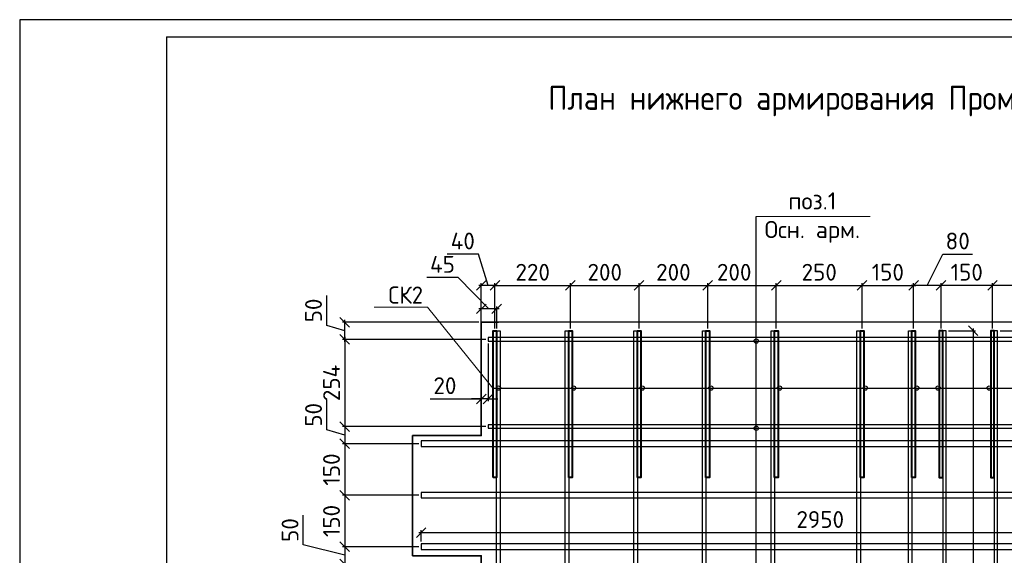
# Model space of a CAD drawing. Header units: millimetres. Extents: x 40580 to 2152466, y -328404 to 177125.
# Tile 97 of 252: x 375437 to 389785, y 169324 to 177125. Entities that reach past the tile are written whole.
import ezdxf
from ezdxf import colors
from ezdxf.entities.mleader import LeaderData, LeaderLine
from ezdxf.math import Vec2, Vec3

# ---------------------------------------------------------------- set-up
doc = ezdxf.new("R2010")
doc.units = ezdxf.units.MM
doc.linetypes.add('CENTER', pattern=[2, 1.25, -0.25, 0.25, -0.25])
doc.layers.add('11', color=7, linetype='Continuous')
doc.layers.add('Столовая - обозначения', color=7, linetype='Continuous')
for name, color, linetype, lineweight in [('Арм_хомуты', 133, 'Continuous', 18), ('ОСИ', 7, 'CENTER', 15), ('Перекрытие ж_бетон', 250, 'Continuous', 30), ('подоснова', 151, 'Continuous', 5), ('Столовая Двери и окна', 7, 'Continuous', 15), ('ТЕКСТ', 7, 'Continuous', 15)]:
    doc.layers.add(name, color=color, linetype=linetype, lineweight=lineweight)
doc.layers.add('Стена_ бетон несущ.', color=7, linetype='Continuous', lineweight=70, true_color=0xb4b496)
doc.styles.add('GOST-2.304_Type-B', font='GOST_Common.ttf')
doc.styles.get("Standard").update_dxf_attribs({"font": 'isocpeur.ttf'})
doc.styles.add('ГОСТ', font='isocpeur.ttf')
doc.styles.add('ГОСТ 2.304', font='isocpeur.ttf')
doc.dimstyles.new('Осевые', dxfattribs={"dimscale": 0.7, "dimtxt": 450, "dimasz": 400, "dimexe": 100, "dimexo": 100, "dimgap": 100, "dimtad": 1, "dimdec": 0, "dimzin": 0, "dimdsep": 46, "dimtxsty": 'Standard', "dimblk": 'OBLIQUE', "dimcen": 9, "dimdle": 100, "dimazin": 0, "dimtm": 1e-09, "dimtfac": 1, "dimtdec": 0, "dimtofl": 0, "dimtmove": 0, "dimatfit": 3, "dimfxl": 1, "dimtolj": 1, "dimtzin": 0, "dimarcsym": 0})

# ---------------------------------------------------------------- blocks, each defined once
blk = doc.blocks.new('Штамп')
at = {"layer": '11'}
for p, q in [((311470, 126228), (252070, 126228)), ((252070, 126228), (252070, 84178))]:
    blk.add_line(p, q, dxfattribs=at)
at = {"layer": '11', "lineweight": 30}
for q in [(254210, 84428), (311220, 125978)]:
    blk.add_line((254210, 125978), q, dxfattribs=at)
blk = doc.blocks.new('_OBLIQUE')
at = {"color": 0, "linetype": 'ByBlock'}
blk.add_line((-0.5, -0.5), (0.5, 0.5), dxfattribs=at)
blk = doc.blocks.new('*D5602')
at = {"layer": 'Defpoints', "color": 0, "linetype": 'ByBlock', "lineweight": 25, "ltscale": 13, "transparency": 16777216}
for p in [(380174, 172719), (382163, 172719), (382263, 172469)]:
    blk.add_point(p, dxfattribs=at)
at = {"layer": 'ОСИ', "color": 0, "linetype": 'ByBlock', "lineweight": -2, "ltscale": 13, "transparency": 16777216}
for p, q in [((379912, 172673), (379912, 173107)), ((380174, 172434), (380174, 172754)), ((380174, 172594), (379912, 172673)), ((382128, 172719), (380139, 172719)), ((382228, 172469), (380139, 172469))]:
    blk.add_line(p, q, dxfattribs=at)
at = {"layer": 'ОСИ', "color": 0, "linetype": 'ByBlock', "lineweight": -2, "ltscale": 13, "transparency": 16777216, "xscale": 140, "yscale": 140, "zscale": 140}
for p, rotation in [((380174, 172719), 90), ((380174, 172469), 270)]:
    blk.add_blockref('_OBLIQUE', p, dxfattribs=dict(at, rotation=rotation))
at = {"layer": 'ОСИ', "color": 0, "linetype": 'ByBlock', "ltscale": 13, "transparency": 16777216, "insert": (379719, 172890), "char_height": 245, "attachment_point": 5, "rotation": 90}
blk.add_mtext('\\A1;50', dxfattribs=at)
blk = doc.blocks.new('*D5603')
at = {"layer": 'Defpoints', "color": 0, "linetype": 'ByBlock', "lineweight": 25, "ltscale": 13, "transparency": 16777216}
for p in [(382263, 172469), (380174, 171199), (382263, 171199)]:
    blk.add_point(p, dxfattribs=at)
at = {"layer": 'ОСИ', "color": 0, "linetype": 'ByBlock', "lineweight": -2, "ltscale": 13, "transparency": 16777216}
for p, q in [((382228, 172469), (380139, 172469)), ((380174, 172504), (380174, 171164)), ((382228, 171199), (380139, 171199))]:
    blk.add_line(p, q, dxfattribs=at)
at = {"layer": 'ОСИ', "color": 0, "linetype": 'ByBlock', "lineweight": -2, "ltscale": 13, "transparency": 16777216, "xscale": 140, "yscale": 140, "zscale": 140}
for p, rotation in [((380174, 172469), 90), ((380174, 171199), 270)]:
    blk.add_blockref('_OBLIQUE', p, dxfattribs=dict(at, rotation=rotation))
at = {"layer": 'ОСИ', "color": 0, "linetype": 'ByBlock', "ltscale": 13, "transparency": 16777216, "insert": (379982, 171834), "char_height": 245, "attachment_point": 5, "rotation": 90}
blk.add_mtext('\\A1;254', dxfattribs=at)
blk = doc.blocks.new('*D5604')
at = {"layer": 'Defpoints', "color": 0, "linetype": 'ByBlock', "lineweight": 25, "ltscale": 13, "transparency": 16777216}
for p in [(382263, 171199), (380174, 170949), (381288, 170949)]:
    blk.add_point(p, dxfattribs=at)
at = {"layer": 'ОСИ', "color": 0, "linetype": 'ByBlock', "lineweight": -2, "ltscale": 13, "transparency": 16777216}
for p, q in [((379912, 171153), (379912, 171587)), ((382228, 171199), (380139, 171199)), ((380174, 171234), (380174, 170914)), ((380174, 171074), (379912, 171153)), ((381253, 170949), (380139, 170949))]:
    blk.add_line(p, q, dxfattribs=at)
at = {"layer": 'ОСИ', "color": 0, "linetype": 'ByBlock', "lineweight": -2, "ltscale": 13, "transparency": 16777216, "xscale": 140, "yscale": 140, "zscale": 140}
for p, rotation in [((380174, 171199), 90), ((380174, 170949), 270)]:
    blk.add_blockref('_OBLIQUE', p, dxfattribs=dict(at, rotation=rotation))
at = {"layer": 'ОСИ', "color": 0, "linetype": 'ByBlock', "ltscale": 13, "transparency": 16777216, "insert": (379719, 171370), "char_height": 245, "attachment_point": 5, "rotation": 90}
blk.add_mtext('\\A1;50', dxfattribs=at)
blk = doc.blocks.new('*D5605')
at = {"layer": 'Defpoints', "color": 0, "linetype": 'ByBlock', "lineweight": 25, "ltscale": 13, "transparency": 16777216}
for p in [(381288, 170949), (380174, 170199), (381288, 170199)]:
    blk.add_point(p, dxfattribs=at)
at = {"layer": 'ОСИ', "color": 0, "linetype": 'ByBlock', "lineweight": -2, "ltscale": 13, "transparency": 16777216}
for p, q in [((381253, 170949), (380139, 170949)), ((380174, 170984), (380174, 170164)), ((381253, 170199), (380139, 170199))]:
    blk.add_line(p, q, dxfattribs=at)
at = {"layer": 'ОСИ', "color": 0, "linetype": 'ByBlock', "lineweight": -2, "ltscale": 13, "transparency": 16777216, "xscale": 140, "yscale": 140, "zscale": 140}
for p, rotation in [((380174, 170949), 90), ((380174, 170199), 270)]:
    blk.add_blockref('_OBLIQUE', p, dxfattribs=dict(at, rotation=rotation))
at = {"layer": 'ОСИ', "color": 0, "linetype": 'ByBlock', "ltscale": 13, "transparency": 16777216, "insert": (379981, 170574), "char_height": 245, "attachment_point": 5, "rotation": 90}
blk.add_mtext('\\A1;150', dxfattribs=at)
blk = doc.blocks.new('*D5606')
at = {"layer": 'Defpoints', "color": 0, "linetype": 'ByBlock', "lineweight": 25, "ltscale": 13, "transparency": 16777216}
for p in [(381288, 170199), (380174, 169449), (381288, 169449)]:
    blk.add_point(p, dxfattribs=at)
at = {"layer": 'ОСИ', "color": 0, "linetype": 'ByBlock', "lineweight": -2, "ltscale": 13, "transparency": 16777216}
for p, q in [((381253, 170199), (380139, 170199)), ((380174, 170234), (380174, 169414)), ((381253, 169449), (380139, 169449))]:
    blk.add_line(p, q, dxfattribs=at)
at = {"layer": 'ОСИ', "color": 0, "linetype": 'ByBlock', "lineweight": -2, "ltscale": 13, "transparency": 16777216, "xscale": 140, "yscale": 140, "zscale": 140}
for p, rotation in [((380174, 170199), 90), ((380174, 169449), 270)]:
    blk.add_blockref('_OBLIQUE', p, dxfattribs=dict(at, rotation=rotation))
at = {"layer": 'ОСИ', "color": 0, "linetype": 'ByBlock', "ltscale": 13, "transparency": 16777216, "insert": (379981, 169824), "char_height": 245, "attachment_point": 5, "rotation": 90}
blk.add_mtext('\\A1;150', dxfattribs=at)
blk = doc.blocks.new('*D5607')
at = {"layer": 'Defpoints', "color": 0, "linetype": 'ByBlock', "lineweight": 25, "ltscale": 13, "transparency": 16777216}
for p in [(381288, 169449), (380174, 169199), (382263, 169199)]:
    blk.add_point(p, dxfattribs=at)
at = {"layer": 'ОСИ', "color": 0, "linetype": 'ByBlock', "lineweight": -2, "ltscale": 13, "transparency": 16777216}
for p, q in [((379570, 169475), (379570, 169909)), ((380174, 169324), (379570, 169475)), ((381253, 169449), (380139, 169449)), ((380174, 169484), (380174, 169164)), ((382228, 169199), (380139, 169199))]:
    blk.add_line(p, q, dxfattribs=at)
at = {"layer": 'ОСИ', "color": 0, "linetype": 'ByBlock', "lineweight": -2, "ltscale": 13, "transparency": 16777216, "xscale": 140, "yscale": 140, "zscale": 140}
for p, rotation in [((380174, 169449), 90), ((380174, 169199), 270)]:
    blk.add_blockref('_OBLIQUE', p, dxfattribs=dict(at, rotation=rotation))
at = {"layer": 'ОСИ', "color": 0, "linetype": 'ByBlock', "ltscale": 13, "transparency": 16777216, "insert": (379377, 169692), "char_height": 245, "attachment_point": 5, "rotation": 90}
blk.add_mtext('\\A1;50', dxfattribs=at)
blk = doc.blocks.new('*D5621')
at = {"layer": 'Defpoints', "color": 0, "linetype": 'ByBlock', "lineweight": 25, "ltscale": 13, "transparency": 16777216}
for p in [(389688, 172594), (389688, 165095), (390266, 165095)]:
    blk.add_point(p, dxfattribs=at)
at = {"layer": 'ОСИ', "color": 0, "linetype": 'ByBlock', "lineweight": -2, "ltscale": 13, "transparency": 16777216}
for p, q in [((390266, 172629), (390266, 165060)), ((389723, 172594), (390301, 172594)), ((389723, 165095), (390301, 165095))]:
    blk.add_line(p, q, dxfattribs=at)
at = {"layer": 'ОСИ', "color": 0, "linetype": 'ByBlock', "lineweight": -2, "ltscale": 13, "transparency": 16777216, "xscale": 140, "yscale": 140, "zscale": 140}
for p, rotation in [((390266, 172594), 90), ((390266, 165095), 270)]:
    blk.add_blockref('_OBLIQUE', p, dxfattribs=dict(at, rotation=rotation))
at = {"layer": 'ОСИ', "color": 0, "linetype": 'ByBlock', "ltscale": 13, "transparency": 16777216, "insert": (390074, 168689), "char_height": 245, "attachment_point": 5, "rotation": 90}
blk.add_mtext('\\A1;1500', dxfattribs=at)
blk = doc.blocks.new('*D5624')
at = {"layer": 'Defpoints', "color": 0, "linetype": 'ByBlock', "lineweight": 25, "ltscale": 13, "transparency": 16777216}
for p in [(396038, 169654), (381288, 169489), (396038, 169489)]:
    blk.add_point(p, dxfattribs=at)
at = {"layer": 'ОСИ', "color": 0, "linetype": 'ByBlock', "lineweight": -2, "ltscale": 13, "transparency": 16777216}
for p, q in [((381253, 169654), (396073, 169654)), ((381288, 169524), (381288, 169689)), ((396038, 169524), (396038, 169689))]:
    blk.add_line(p, q, dxfattribs=at)
at = {"layer": 'ОСИ', "color": 0, "linetype": 'ByBlock', "lineweight": -2, "ltscale": 13, "transparency": 16777216, "xscale": 140, "yscale": 140, "zscale": 140, "rotation": 180}
blk.add_blockref('_OBLIQUE', (381288, 169654), dxfattribs=at)
at = {"layer": 'ОСИ', "color": 0, "linetype": 'ByBlock', "lineweight": -2, "ltscale": 13, "transparency": 16777216, "xscale": 140, "yscale": 140, "zscale": 140}
blk.add_blockref('_OBLIQUE', (396038, 169654), dxfattribs=at)
at = {"layer": 'ОСИ', "color": 0, "linetype": 'ByBlock', "ltscale": 13, "transparency": 16777216, "insert": (387103, 169846), "char_height": 245, "attachment_point": 5}
blk.add_mtext('\\A1;2950', dxfattribs=at)
blk = doc.blocks.new('*D5625')
at = {"layer": 'Defpoints', "color": 0, "linetype": 'ByBlock', "lineweight": 25, "ltscale": 13, "transparency": 16777216}
for p in [(382163, 173255), (382163, 172719), (382363, 172594)]:
    blk.add_point(p, dxfattribs=at)
at = {"layer": 'ОСИ', "color": 0, "linetype": 'ByBlock', "lineweight": -2, "ltscale": 13, "transparency": 16777216}
for p, q in [((382123, 173710), (381665, 173710)), ((382263, 173255), (382123, 173710)), ((382398, 173255), (382128, 173255)), ((382163, 172754), (382163, 173290)), ((382363, 172629), (382363, 173290))]:
    blk.add_line(p, q, dxfattribs=at)
at = {"layer": 'ОСИ', "color": 0, "linetype": 'ByBlock', "lineweight": -2, "ltscale": 13, "transparency": 16777216, "xscale": 140, "yscale": 140, "zscale": 140, "rotation": 180}
blk.add_blockref('_OBLIQUE', (382163, 173255), dxfattribs=at)
at = {"layer": 'ОСИ', "color": 0, "linetype": 'ByBlock', "lineweight": -2, "ltscale": 13, "transparency": 16777216, "xscale": 140, "yscale": 140, "zscale": 140}
blk.add_blockref('_OBLIQUE', (382363, 173255), dxfattribs=at)
at = {"layer": 'ОСИ', "color": 0, "linetype": 'ByBlock', "ltscale": 13, "transparency": 16777216, "insert": (381894, 173902), "char_height": 245, "attachment_point": 5}
blk.add_mtext('\\A1;40', dxfattribs=at)
blk = doc.blocks.new('*D5626')
at = {"layer": 'Defpoints', "color": 0, "linetype": 'ByBlock', "lineweight": 25, "ltscale": 13, "transparency": 16777216}
for p in [(383463, 173255), (382363, 172594), (383463, 172594)]:
    blk.add_point(p, dxfattribs=at)
at = {"layer": 'ОСИ', "color": 0, "linetype": 'ByBlock', "lineweight": -2, "ltscale": 13, "transparency": 16777216}
for p, q in [((382328, 173255), (383498, 173255)), ((382363, 172629), (382363, 173290)), ((383463, 172629), (383463, 173290))]:
    blk.add_line(p, q, dxfattribs=at)
at = {"layer": 'ОСИ', "color": 0, "linetype": 'ByBlock', "lineweight": -2, "ltscale": 13, "transparency": 16777216, "xscale": 140, "yscale": 140, "zscale": 140, "rotation": 180}
blk.add_blockref('_OBLIQUE', (382363, 173255), dxfattribs=at)
at = {"layer": 'ОСИ', "color": 0, "linetype": 'ByBlock', "lineweight": -2, "ltscale": 13, "transparency": 16777216, "xscale": 140, "yscale": 140, "zscale": 140}
blk.add_blockref('_OBLIQUE', (383463, 173255), dxfattribs=at)
at = {"layer": 'ОСИ', "color": 0, "linetype": 'ByBlock', "ltscale": 13, "transparency": 16777216, "insert": (382913, 173447), "char_height": 245, "attachment_point": 5}
blk.add_mtext('\\A1;220', dxfattribs=at)
blk = doc.blocks.new('*D5510')
at = {"layer": 'Defpoints', "color": 0, "linetype": 'ByBlock', "lineweight": 25, "ltscale": 13, "transparency": 16777216}
for p in [(384463, 173255), (383463, 172594), (384463, 172594)]:
    blk.add_point(p, dxfattribs=at)
at = {"layer": 'ОСИ', "color": 0, "linetype": 'ByBlock', "lineweight": -2, "ltscale": 13, "transparency": 16777216}
for p, q in [((383428, 173255), (384498, 173255)), ((383463, 172629), (383463, 173290)), ((384463, 172629), (384463, 173290))]:
    blk.add_line(p, q, dxfattribs=at)
at = {"layer": 'ОСИ', "color": 0, "linetype": 'ByBlock', "lineweight": -2, "ltscale": 13, "transparency": 16777216, "xscale": 140, "yscale": 140, "zscale": 140, "rotation": 180}
blk.add_blockref('_OBLIQUE', (383463, 173255), dxfattribs=at)
at = {"layer": 'ОСИ', "color": 0, "linetype": 'ByBlock', "lineweight": -2, "ltscale": 13, "transparency": 16777216, "xscale": 140, "yscale": 140, "zscale": 140}
blk.add_blockref('_OBLIQUE', (384463, 173255), dxfattribs=at)
at = {"layer": 'ОСИ', "color": 0, "linetype": 'ByBlock', "ltscale": 13, "transparency": 16777216, "insert": (383963, 173447), "char_height": 245, "attachment_point": 5}
blk.add_mtext('\\A1;200', dxfattribs=at)
blk = doc.blocks.new('*D5511')
at = {"layer": 'Defpoints', "color": 0, "linetype": 'ByBlock', "lineweight": 25, "ltscale": 13, "transparency": 16777216}
for p in [(385463, 173255), (384463, 172594), (385463, 172594)]:
    blk.add_point(p, dxfattribs=at)
at = {"layer": 'ОСИ', "color": 0, "linetype": 'ByBlock', "lineweight": -2, "ltscale": 13, "transparency": 16777216}
for p, q in [((384428, 173255), (385498, 173255)), ((384463, 172629), (384463, 173290)), ((385463, 172629), (385463, 173290))]:
    blk.add_line(p, q, dxfattribs=at)
at = {"layer": 'ОСИ', "color": 0, "linetype": 'ByBlock', "lineweight": -2, "ltscale": 13, "transparency": 16777216, "xscale": 140, "yscale": 140, "zscale": 140, "rotation": 180}
blk.add_blockref('_OBLIQUE', (384463, 173255), dxfattribs=at)
at = {"layer": 'ОСИ', "color": 0, "linetype": 'ByBlock', "lineweight": -2, "ltscale": 13, "transparency": 16777216, "xscale": 140, "yscale": 140, "zscale": 140}
blk.add_blockref('_OBLIQUE', (385463, 173255), dxfattribs=at)
at = {"layer": 'ОСИ', "color": 0, "linetype": 'ByBlock', "ltscale": 13, "transparency": 16777216, "insert": (384963, 173447), "char_height": 245, "attachment_point": 5}
blk.add_mtext('\\A1;200', dxfattribs=at)
blk = doc.blocks.new('*D5512')
at = {"layer": 'Defpoints', "color": 0, "linetype": 'ByBlock', "lineweight": 25, "ltscale": 13, "transparency": 16777216}
for p in [(386463, 173255), (385463, 172594), (386463, 172594)]:
    blk.add_point(p, dxfattribs=at)
at = {"layer": 'ОСИ', "color": 0, "linetype": 'ByBlock', "lineweight": -2, "ltscale": 13, "transparency": 16777216}
for p, q in [((385428, 173255), (386498, 173255)), ((385463, 172629), (385463, 173290)), ((386463, 172629), (386463, 173290))]:
    blk.add_line(p, q, dxfattribs=at)
at = {"layer": 'ОСИ', "color": 0, "linetype": 'ByBlock', "lineweight": -2, "ltscale": 13, "transparency": 16777216, "xscale": 140, "yscale": 140, "zscale": 140, "rotation": 180}
blk.add_blockref('_OBLIQUE', (385463, 173255), dxfattribs=at)
at = {"layer": 'ОСИ', "color": 0, "linetype": 'ByBlock', "lineweight": -2, "ltscale": 13, "transparency": 16777216, "xscale": 140, "yscale": 140, "zscale": 140}
blk.add_blockref('_OBLIQUE', (386463, 173255), dxfattribs=at)
at = {"layer": 'ОСИ', "color": 0, "linetype": 'ByBlock', "ltscale": 13, "transparency": 16777216, "insert": (385849, 173447), "char_height": 245, "attachment_point": 5}
blk.add_mtext('\\A1;200', dxfattribs=at)
blk = doc.blocks.new('*D5513')
at = {"layer": 'Defpoints', "color": 0, "linetype": 'ByBlock', "lineweight": 25, "ltscale": 13, "transparency": 16777216}
for p in [(387713, 173255), (386463, 172594), (387713, 172594)]:
    blk.add_point(p, dxfattribs=at)
at = {"layer": 'ОСИ', "color": 0, "linetype": 'ByBlock', "lineweight": -2, "ltscale": 13, "transparency": 16777216}
for p, q in [((386428, 173255), (387748, 173255)), ((386463, 172629), (386463, 173290)), ((387713, 172629), (387713, 173290))]:
    blk.add_line(p, q, dxfattribs=at)
at = {"layer": 'ОСИ', "color": 0, "linetype": 'ByBlock', "lineweight": -2, "ltscale": 13, "transparency": 16777216, "xscale": 140, "yscale": 140, "zscale": 140, "rotation": 180}
blk.add_blockref('_OBLIQUE', (386463, 173255), dxfattribs=at)
at = {"layer": 'ОСИ', "color": 0, "linetype": 'ByBlock', "lineweight": -2, "ltscale": 13, "transparency": 16777216, "xscale": 140, "yscale": 140, "zscale": 140}
blk.add_blockref('_OBLIQUE', (387713, 173255), dxfattribs=at)
at = {"layer": 'ОСИ', "color": 0, "linetype": 'ByBlock', "ltscale": 13, "transparency": 16777216, "insert": (387088, 173447), "char_height": 245, "attachment_point": 5}
blk.add_mtext('\\A1;250', dxfattribs=at)
blk = doc.blocks.new('*D5514')
at = {"layer": 'Defpoints', "color": 0, "linetype": 'ByBlock', "lineweight": 25, "ltscale": 13, "transparency": 16777216}
for p in [(388463, 173255), (387713, 172594), (388463, 172594)]:
    blk.add_point(p, dxfattribs=at)
at = {"layer": 'ОСИ', "color": 0, "linetype": 'ByBlock', "lineweight": -2, "ltscale": 13, "transparency": 16777216}
for p, q in [((387678, 173255), (388498, 173255)), ((387713, 172629), (387713, 173290)), ((388463, 172629), (388463, 173290))]:
    blk.add_line(p, q, dxfattribs=at)
at = {"layer": 'ОСИ', "color": 0, "linetype": 'ByBlock', "lineweight": -2, "ltscale": 13, "transparency": 16777216, "xscale": 140, "yscale": 140, "zscale": 140, "rotation": 180}
blk.add_blockref('_OBLIQUE', (387713, 173255), dxfattribs=at)
at = {"layer": 'ОСИ', "color": 0, "linetype": 'ByBlock', "lineweight": -2, "ltscale": 13, "transparency": 16777216, "xscale": 140, "yscale": 140, "zscale": 140}
blk.add_blockref('_OBLIQUE', (388463, 173255), dxfattribs=at)
at = {"layer": 'ОСИ', "color": 0, "linetype": 'ByBlock', "ltscale": 13, "transparency": 16777216, "insert": (388088, 173447), "char_height": 245, "attachment_point": 5}
blk.add_mtext('\\A1;150', dxfattribs=at)
blk = doc.blocks.new('*D5520')
at = {"layer": 'Defpoints', "color": 0, "linetype": 'ByBlock', "lineweight": 25, "ltscale": 13, "transparency": 16777216}
for p in [(389613, 173255), (389613, 172594), (390863, 172594)]:
    blk.add_point(p, dxfattribs=at)
at = {"layer": 'ОСИ', "color": 0, "linetype": 'ByBlock', "lineweight": -2, "ltscale": 13, "transparency": 16777216}
for p, q in [((390898, 173255), (389578, 173255)), ((389613, 172629), (389613, 173290)), ((390863, 172629), (390863, 173290))]:
    blk.add_line(p, q, dxfattribs=at)
at = {"layer": 'ОСИ', "color": 0, "linetype": 'ByBlock', "lineweight": -2, "ltscale": 13, "transparency": 16777216, "xscale": 140, "yscale": 140, "zscale": 140, "rotation": 180}
blk.add_blockref('_OBLIQUE', (389613, 173255), dxfattribs=at)
at = {"layer": 'ОСИ', "color": 0, "linetype": 'ByBlock', "lineweight": -2, "ltscale": 13, "transparency": 16777216, "xscale": 140, "yscale": 140, "zscale": 140}
blk.add_blockref('_OBLIQUE', (390863, 173255), dxfattribs=at)
at = {"layer": 'ОСИ', "color": 0, "linetype": 'ByBlock', "ltscale": 13, "transparency": 16777216, "insert": (390238, 173447), "char_height": 245, "attachment_point": 5}
blk.add_mtext('\\A1;250', dxfattribs=at)
blk = doc.blocks.new('*D5521')
at = {"layer": 'Defpoints', "color": 0, "linetype": 'ByBlock', "lineweight": 25, "ltscale": 13, "transparency": 16777216}
for p in [(388863, 173255), (388863, 172594), (389613, 172594)]:
    blk.add_point(p, dxfattribs=at)
at = {"layer": 'ОСИ', "color": 0, "linetype": 'ByBlock', "lineweight": -2, "ltscale": 13, "transparency": 16777216}
for p, q in [((389648, 173255), (388828, 173255)), ((388863, 172629), (388863, 173290)), ((389613, 172629), (389613, 173290))]:
    blk.add_line(p, q, dxfattribs=at)
at = {"layer": 'ОСИ', "color": 0, "linetype": 'ByBlock', "lineweight": -2, "ltscale": 13, "transparency": 16777216, "xscale": 140, "yscale": 140, "zscale": 140, "rotation": 180}
blk.add_blockref('_OBLIQUE', (388863, 173255), dxfattribs=at)
at = {"layer": 'ОСИ', "color": 0, "linetype": 'ByBlock', "lineweight": -2, "ltscale": 13, "transparency": 16777216, "xscale": 140, "yscale": 140, "zscale": 140}
blk.add_blockref('_OBLIQUE', (389613, 173255), dxfattribs=at)
at = {"layer": 'ОСИ', "color": 0, "linetype": 'ByBlock', "ltscale": 13, "transparency": 16777216, "insert": (389238, 173447), "char_height": 245, "attachment_point": 5}
blk.add_mtext('\\A1;150', dxfattribs=at)
blk = doc.blocks.new('*D5522')
at = {"layer": 'Defpoints', "color": 0, "linetype": 'ByBlock', "lineweight": 25, "ltscale": 13, "transparency": 16777216}
for p in [(388463, 173255), (388463, 172594), (388863, 172594)]:
    blk.add_point(p, dxfattribs=at)
at = {"layer": 'ОСИ', "color": 0, "linetype": 'ByBlock', "lineweight": -2, "ltscale": 13, "transparency": 16777216}
for p, q in [((388663, 173255), (388889, 173710)), ((388889, 173710), (389323, 173710)), ((388898, 173255), (388428, 173255)), ((388463, 172629), (388463, 173290)), ((388863, 172629), (388863, 173290))]:
    blk.add_line(p, q, dxfattribs=at)
at = {"layer": 'ОСИ', "color": 0, "linetype": 'ByBlock', "lineweight": -2, "ltscale": 13, "transparency": 16777216, "xscale": 140, "yscale": 140, "zscale": 140, "rotation": 180}
blk.add_blockref('_OBLIQUE', (388463, 173255), dxfattribs=at)
at = {"layer": 'ОСИ', "color": 0, "linetype": 'ByBlock', "lineweight": -2, "ltscale": 13, "transparency": 16777216, "xscale": 140, "yscale": 140, "zscale": 140}
blk.add_blockref('_OBLIQUE', (388863, 173255), dxfattribs=at)
at = {"layer": 'ОСИ', "color": 0, "linetype": 'ByBlock', "ltscale": 13, "transparency": 16777216, "insert": (389106, 173902), "char_height": 245, "attachment_point": 5}
blk.add_mtext('\\A1;80', dxfattribs=at)
blk = doc.blocks.new('_None')
blk = doc.blocks.new('*D5653')
at = {"layer": 'Defpoints', "color": 0, "linetype": 'ByBlock', "lineweight": 25, "ltscale": 13, "transparency": 16777216}
for p in [(382163, 172914), (382163, 172594), (382388, 172594)]:
    blk.add_point(p, dxfattribs=at)
at = {"layer": 'ОСИ', "color": 0, "linetype": 'ByBlock', "lineweight": -2, "ltscale": 13, "transparency": 16777216}
for p, q in [((381827, 173369), (381368, 173369)), ((382275, 172914), (381827, 173369)), ((382423, 172914), (382128, 172914)), ((382163, 172629), (382163, 172949)), ((382388, 172629), (382388, 172949))]:
    blk.add_line(p, q, dxfattribs=at)
at = {"layer": 'ОСИ', "color": 0, "linetype": 'ByBlock', "lineweight": -2, "ltscale": 13, "transparency": 16777216, "xscale": 140, "yscale": 140, "zscale": 140, "rotation": 180}
blk.add_blockref('_OBLIQUE', (382163, 172914), dxfattribs=at)
at = {"layer": 'ОСИ', "color": 0, "linetype": 'ByBlock', "lineweight": -2, "ltscale": 13, "transparency": 16777216, "xscale": 140, "yscale": 140, "zscale": 140}
blk.add_blockref('_OBLIQUE', (382388, 172914), dxfattribs=at)
at = {"layer": 'ОСИ', "color": 0, "linetype": 'ByBlock', "ltscale": 13, "transparency": 16777216, "insert": (381598, 173562), "char_height": 245, "attachment_point": 5}
blk.add_mtext('\\A1;45', dxfattribs=at)
blk = doc.blocks.new('*D5664')
at = {"layer": 'Defpoints', "color": 0, "linetype": 'ByBlock', "lineweight": 25, "ltscale": 13, "transparency": 16777216}
for p in [(388938, 172594), (388938, 165095), (389331, 165095)]:
    blk.add_point(p, dxfattribs=at)
at = {"layer": 'ОСИ', "color": 0, "linetype": 'ByBlock', "lineweight": -2, "ltscale": 13, "transparency": 16777216}
for p, q in [((389331, 172629), (389331, 165060)), ((388973, 172594), (389366, 172594)), ((388973, 165095), (389366, 165095))]:
    blk.add_line(p, q, dxfattribs=at)
at = {"layer": 'ОСИ', "color": 0, "linetype": 'ByBlock', "lineweight": -2, "ltscale": 13, "transparency": 16777216, "xscale": 140, "yscale": 140, "zscale": 140}
for p, rotation in [((389331, 172594), 90), ((389331, 165095), 270)]:
    blk.add_blockref('_OBLIQUE', p, dxfattribs=dict(at, rotation=rotation))
at = {"layer": 'ОСИ', "color": 0, "linetype": 'ByBlock', "ltscale": 13, "transparency": 16777216, "insert": (389136, 168655), "char_height": 245, "attachment_point": 5, "rotation": 90}
blk.add_mtext('\\A1;1500', dxfattribs=at)
blk = doc.blocks.new('*D5667')
at = {"layer": 'Defpoints', "color": 0, "linetype": 'ByBlock', "lineweight": 25, "ltscale": 13, "transparency": 16777216}
for p in [(382163, 172444), (382263, 172444), (382163, 171602)]:
    blk.add_point(p, dxfattribs=at)
at = {"layer": 'ОСИ', "color": 0, "linetype": 'ByBlock', "lineweight": -2, "ltscale": 13, "transparency": 16777216}
for p, q in [((382163, 172409), (382163, 171567)), ((382263, 172409), (382263, 171567)), ((381417, 171602), (382163, 171602)), ((382163, 171602), (382023, 171602)), ((382263, 171602), (382163, 171602)), ((382263, 171602), (382403, 171602))]:
    blk.add_line(p, q, dxfattribs=at)
at = {"layer": 'ОСИ', "color": 0, "linetype": 'ByBlock', "lineweight": -2, "ltscale": 13, "transparency": 16777216, "xscale": 140, "yscale": 140, "zscale": 140}
blk.add_blockref('_OBLIQUE', (382163, 171602), dxfattribs=at)
at = {"layer": 'ОСИ', "color": 0, "linetype": 'ByBlock', "lineweight": -2, "ltscale": 13, "transparency": 16777216, "xscale": 140, "yscale": 140, "zscale": 140, "rotation": 180}
blk.add_blockref('_OBLIQUE', (382263, 171602), dxfattribs=at)
at = {"layer": 'ОСИ', "color": 0, "linetype": 'ByBlock', "ltscale": 13, "transparency": 16777216, "insert": (381634, 171795), "char_height": 245, "attachment_point": 5}
blk.add_mtext('\\A1;20', dxfattribs=at)

msp = doc.modelspace()

# ---------------------------------------------------------------- linework, layer by layer
at = {"layer": 'Арм_хомуты', "color": 251, "lineweight": 40, "true_color": 0x636466}
for points in [[(382337.814, 170455.5), (382337.814, 172593.627), (382387.814, 172593.627), (382387.814, 170455.5)], [(383437.814, 170455.5), (383437.814, 172593.627), (383487.814, 172593.627), (383487.814, 170455.5)], [(384437.814, 170455.5), (384437.814, 172593.627), (384487.814, 172593.627), (384487.814, 170455.5)], [(385437.814, 170455.5), (385437.814, 172593.627), (385487.814, 172593.627), (385487.814, 170455.5)], [(386437.814, 170455.5), (386437.814, 172593.627), (386487.814, 172593.627), (386487.814, 170455.5)], [(387687.814, 170455.614), (387687.814, 172593.74), (387737.814, 172593.74), (387737.814, 170455.614)], [(388437.814, 170455.63), (388437.814, 172593.756), (388487.814, 172593.756), (388487.814, 170455.63)], [(388887.814, 170455.63), (388887.814, 172593.756), (388837.814, 172593.756), (388837.814, 170455.63)], [(389637.814, 170455.614), (389637.814, 172593.74), (389587.814, 172593.74), (389587.814, 170455.614)]]:
    msp.add_lwpolyline(points, close=True, dxfattribs=at)
at = {"layer": 'Перекрытие ж_бетон', "color": 18, "linetype": 'Continuous', "lineweight": 25, "true_color": 0x000000}
for points in [[(395037.814, 172494.374), (382262.814, 172494.374), (382262.814, 172444.374), (395037.814, 172444.374)], [(382387.814, 165095.461), (382387.814, 172593.627), (382437.814, 172593.627), (382437.814, 165095.461)], [(383387.814, 165095.461), (383387.814, 172593.627), (383437.814, 172593.627), (383437.814, 165095.461)], [(384387.814, 165095.461), (384387.814, 172593.627), (384437.814, 172593.627), (384437.814, 165095.461)], [(385387.814, 165095.461), (385387.814, 172593.627), (385437.814, 172593.627), (385437.814, 165095.461)], [(386387.814, 165095.461), (386387.814, 172593.627), (386437.814, 172593.627), (386437.814, 165095.461)], [(387637.976, 165095.461), (387637.814, 172593.627), (387687.814, 172593.627), (387687.976, 165095.461)], [(388387.976, 165095.461), (388387.814, 172593.627), (388437.814, 172593.627), (388437.976, 165095.461)], [(388937.976, 165095.461), (388937.814, 172593.627), (388887.814, 172593.627), (388887.976, 165095.461)], [(389687.976, 165095.461), (389687.814, 172593.627), (389637.814, 172593.627), (389637.976, 165095.461)], [(395037.814, 171224.374), (382262.814, 171224.374), (382262.814, 171174.374), (395037.814, 171174.374)]]:
    msp.add_lwpolyline(points, close=True, dxfattribs=at)
at = {"layer": 'Перекрытие ж_бетон', "color": 18, "linetype": 'Continuous', "lineweight": 30, "true_color": 0x000000}
for points in [[(396037.814, 170989.374), (381287.814, 170989.374), (381287.814, 170909.374), (396037.814, 170909.374)], [(396037.814, 170239.374), (381287.814, 170239.374), (381287.814, 170159.374), (396037.814, 170159.374)], [(396037.814, 169489.374), (381287.814, 169489.374), (381287.814, 169409.374), (396037.814, 169409.374)]]:
    msp.add_lwpolyline(points, close=True, dxfattribs=at)
at = {"layer": 'подоснова', "color": 18, "ltscale": 0.3, "true_color": 0x000000}
msp.add_line((387832.612, 174260.519), (386169.408, 174260.519), dxfattribs=at)
at = {"layer": 'Стена_ бетон несущ.', "color": 18, "linetype": 'Continuous', "lineweight": 35, "true_color": 0x000000, "transparency": 33554687}
msp.add_lwpolyline([(395162.814, 172722.513), (395162.814, 171072.513), (396162.814, 171072.513), (396162.814, 169322.513), (395162.814, 169322.513), (395162.814, 166472.513), (396162.814, 166472.513), (396162.814, 164972.513), (382162.814, 164968.551), (381162.814, 164968.551), (381162.814, 166468.551), (382162.814, 166468.551), (382162.814, 169318.551), (381162.814, 169318.551), (381162.814, 171068.551), (382162.814, 171068.551), (382162.814, 172718.551), (395162.814, 172722.513)], dxfattribs=at)
at = {"layer": 'Столовая Двери и окна', "color": 18, "lineweight": 25, "true_color": 0x000000}
for p, q in [((386169.408, 167230.796), (386169.408, 174260.519)), ((382162.814, 172718.627), (382412.814, 172718.627)), ((382333.351, 171760.074), (395045.357, 171760.074))]:
    msp.add_line(p, q, dxfattribs=at)
at = {"layer": 'Столовая Двери и окна', "color": 18, "lineweight": 30, "true_color": 0x000000}
for centre in [(386169.408, 172444.374), (382414.341, 171760.074), (383509.686, 171760.074), (384509.686, 171760.074), (385509.686, 171760.074), (386509.686, 171760.074), (387759.686, 171760.074), (388509.686, 171760.074), (388820.319, 171760.074), (389564.909, 171760.074), (386169.408, 171174.374)]:
    msp.add_circle(centre, 30.99, dxfattribs=at)

# ---------------------------------------------------------------- block references
at = {"layer": 'Столовая - обозначения', "color": 18, "lineweight": 20, "true_color": 0x000000}
msp.add_blockref('Штамп', (123367.786, 50897.048), dxfattribs=at)

# ---------------------------------------------------------------- texts
at = {"layer": 'подоснова', "color": 18, "ltscale": 0.3, "true_color": 0x000000, "insert": (386987.885, 174451.949), "char_height": 250, "width": 3270.99844, "attachment_point": 5, "style": 'ГОСТ 2.304'}
msp.add_mtext(' \\Pпоз.1\\PОсн. арм. ', dxfattribs=at)
at = {"layer": 'ТЕКСТ', "color": 18, "ltscale": 6, "true_color": 0x000000, "insert": (389017.437, 176161.969), "char_height": 350, "width": 12142.26589, "attachment_point": 2, "style": 'ГОСТ'}
msp.add_mtext('{\\W0.9;План нижнего армирования Промежуточной площадки №1 }', dxfattribs=at)

# ---------------------------------------------------------------- dimensions: what is measured, and where the dimension line sits
at = {"layer": 'ОСИ', "color": 18, "linetype": 'ByBlock', "ltscale": 13, "true_color": 0x000000}
for base, p1, p2, picture, middle in [((382162.814, 173254.759), (382362.814, 172593.627), (382162.814, 172718.627), '*D5625', (382053.269, 173709.759)), ((388462.814, 173254.872), (388862.814, 172593.756), (388462.814, 172593.756), '*D5522', (388958.564, 173709.872)), ((382162.814, 172914.358), (382387.814, 172593.627), (382162.814, 172593.627), '*D5653', (381756.875, 173369.358)), ((386462.814, 173254.759), (385462.814, 172593.627), (386462.814, 172593.627), '*D5512', (385849.37, 173254.759)), ((382162.814, 171602.089), (382262.814, 172444.374), (382162.814, 172444.374), '*D5667', (381634.323, 171574.761)), ((396037.814, 169653.839), (381287.814, 169489.374), (396037.814, 169489.374), '*D5624', (387102.941, 169653.839))]:
    dim = msp.add_linear_dim(base=base, p1=p1, p2=p2, dimstyle='Осевые', override={"dimtxt": 350, "dimasz": 200, "dimexe": 50, "dimexo": 50, "dimlfac": 0.2, "dimdle": 50, "dimtmove": 1}, dxfattribs=at)
    dim.commit()
    dim.dimension.update_dxf_attribs({"geometry": picture, "text_midpoint": middle, "dimtype": 160})
for base, p1, p2, picture, middle in [((383462.814, 173254.759), (382362.814, 172593.627), (383462.814, 172593.627), '*D5626', (382912.814, 173447.259)), ((384462.814, 173254.759), (383462.814, 172593.627), (384462.814, 172593.627), '*D5510', (383962.814, 173447.259)), ((385462.814, 173254.759), (384462.814, 172593.627), (385462.814, 172593.627), '*D5511', (384962.814, 173447.259)), ((387712.814, 173254.759), (386462.814, 172593.627), (387712.814, 172593.74), '*D5513', (387087.814, 173447.259)), ((388462.814, 173254.872), (387712.814, 172593.74), (388462.814, 172593.756), '*D5514', (388087.814, 173447.372))]:
    dim = msp.add_linear_dim(base=base, p1=p1, p2=p2, dimstyle='Осевые', override={"dimtxt": 350, "dimasz": 200, "dimexe": 50, "dimexo": 50, "dimlfac": 0.2, "dimdle": 50, "dimtmove": 1}, dxfattribs=at)
    dim.commit()
    dim.dimension.update_dxf_attribs({"geometry": picture, "text_midpoint": middle})
for base, p1, p2, angle, picture, middle in [((388862.814, 173254.872), (389612.814, 172593.74), (388862.814, 172593.756), 180, '*D5521', (389237.814, 173447.372)), ((389612.814, 173254.759), (390862.814, 172593.627), (389612.814, 172593.74), 180, '*D5520', (390237.814, 173447.259)), ((380174.363, 172718.627), (382262.814, 172469.374), (382162.814, 172718.627), 90, '*D5602', (379719.363, 172742.75)), ((380174.363, 171199.374), (382262.814, 172469.374), (382262.814, 171199.374), 90, '*D5603', (379981.863, 171834.374)), ((380174.363, 170949.374), (382262.814, 171199.374), (381287.814, 170949.374), 90, '*D5604', (379719.363, 171223.124)), ((380173.946, 170199.374), (381287.814, 170949.374), (381287.814, 170199.374), 90, '*D5605', (379981.446, 170574.374)), ((380173.946, 169449.374), (381287.814, 170199.374), (381287.814, 169449.374), 90, '*D5606', (379981.446, 169824.374))]:
    dim = msp.add_linear_dim(base=base, p1=p1, p2=p2, angle=angle, dimstyle='Осевые', override={"dimtxt": 350, "dimasz": 200, "dimexe": 50, "dimexo": 50, "dimlfac": 0.2, "dimdle": 50, "dimtmove": 1}, dxfattribs=at)
    dim.commit()
    dim.dimension.update_dxf_attribs({"geometry": picture, "text_midpoint": middle})
for base, p1, p2, picture, middle in [((389331.315, 165095.461), (388937.814, 172593.627), (388937.814, 165095.461), '*D5664', (389328.69, 168654.669)), ((390266.453, 165095.461), (389687.814, 172593.627), (389687.976, 165095.461), '*D5621', (390266.453, 168688.555)), ((380173.946, 169199.374), (381287.814, 169449.374), (382262.814, 169199.374), '*D5607', (379569.71, 169545.262))]:
    dim = msp.add_linear_dim(base=base, p1=p1, p2=p2, angle=90, dimstyle='Осевые', override={"dimtxt": 350, "dimasz": 200, "dimexe": 50, "dimexo": 50, "dimlfac": 0.2, "dimdle": 50, "dimtmove": 1}, dxfattribs=at)
    dim.commit()
    dim.dimension.update_dxf_attribs({"geometry": picture, "text_midpoint": middle, "dimtype": 160})

# ---------------------------------------------------------------- leaders
at = {"layer": 'подоснова', "color": 18, "ltscale": 0.3, "true_color": 0x000000}
ml = msp.add_multileader_mtext('Standard', dxfattribs=at)
ml.set_content('СК2 ', color=(0, 0, 0), style='GOST-2.304_Type-B')
ml.set_leader_properties(color=256, linetype='ByLayer', lineweight=15)
ml.set_arrow_properties(name='NONE')
ml.build(insert=Vec2(0, 0))
ml.multileader.update_dxf_attribs({"text_left_attachment_type": 6, "text_right_attachment_type": 6, "dogleg_length": 0.1, "arrow_head_size": 18})
ctx = ml.context
ctx.base_point, ctx.char_height, ctx.arrow_head_size, ctx.landing_gap_size, ctx.plane_origin = Vec3(380792.028, 172939.206), 250, 18, 20, Vec3(391078.416, 174614.202)
ctx.left_attachment, ctx.right_attachment, ctx.text_align_type = 6, 6, 1
notes = []
notes.append((ctx, [(0, (1, 1, 0), (381379.058, 172939.206), (-1, 0), 47.031, [(0, [(382333.351, 171760.074)], 0, [])])]))
ctx.mtext.insert, ctx.mtext.alignment, ctx.mtext.flow_direction = Vec3(381062.028, 173239.206), 2, 5
for ctx, leaders in notes:
    for number, flags, end, landing, length, lines in leaders:
        leader = LeaderData()
        leader.index, (leader.has_last_leader_line, leader.has_dogleg_vector, leader.attachment_direction) = number, flags
        leader.last_leader_point, leader.dogleg_vector, leader.dogleg_length = Vec3(end), Vec3(landing), length
        for number, points, colour, breaks in lines:
            line = LeaderLine()
            line.index, line.vertices, line.color, line.breaks = number, Vec3.list(points), colors.encode_raw_color(colour), breaks
            leader.lines.append(line)
        ctx.leaders.append(leader)

doc.saveas('drawing.dxf')
